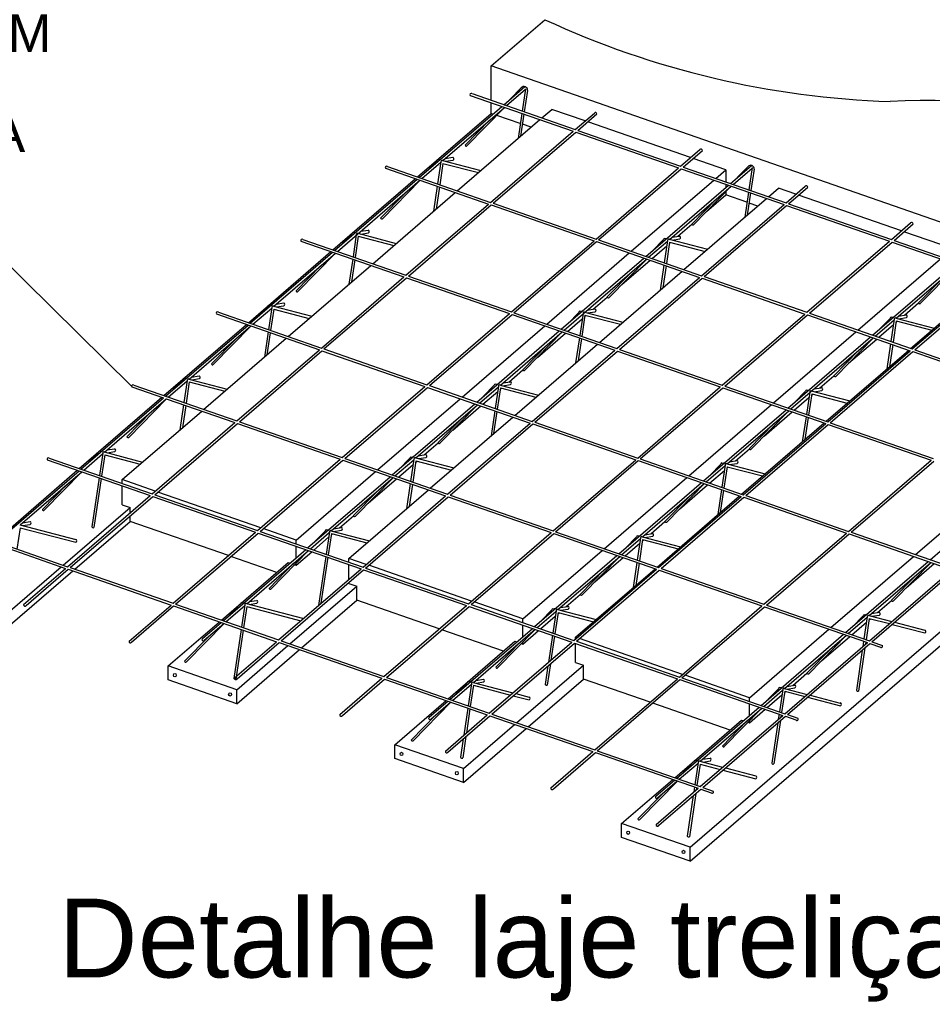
# Model space of a CAD drawing. Header units: millimetres. Extents: x 0 to 84.1, y 0 to 59.4.
# Tile 4 of 8: x 34.5 to 42.7, y 30.6 to 39.4. Entities that reach past the tile are written whole.
import ezdxf

# ---------------------------------------------------------------- set-up
doc = ezdxf.new("R2010")
doc.units = ezdxf.units.MM
doc.header["$MEASUREMENT"] = 0
doc.linetypes.add('NULL', pattern=[0])
doc.layers.add('CONTRAVENTAMENTOS', color=4, linetype='Continuous', lineweight=9)
doc.layers.add('DT-Título', color=3, linetype='Continuous', lineweight=20)
for name, color, linetype in [('Malha POP', 251, 'Continuous'), ('Treliça', 251, 'Continuous'), ('Vinco sapata', 253, 'Continuous')]:
    doc.layers.add(name, color=color, linetype=linetype)
doc.layers.add('Vinco ConcUsi', color=7, linetype='Continuous', true_color=0x8c8c8c)
doc.styles.add('Arial', font='txt')

msp = doc.modelspace()

# ---------------------------------------------------------------- linework, layer by layer
at = {"layer": 'CONTRAVENTAMENTOS'}
msp.add_line((35.4784, 36.1161), (34.0529, 37.5197), dxfattribs=at)
at = {"layer": 'Malha POP'}
for p, q in [((38.5278, 38.7367), (39.4521, 38.4154)), ((38.51, 38.7214), (39.4344, 38.4001)), ((39.1536, 38.5191), (39.2426, 38.5958)), ((39.5411, 38.4921), (39.2426, 38.5958)), ((39.4521, 38.4154), (39.6239, 38.5633)), ((39.4751, 38.4074), (39.6469, 38.5553)), ((38.3961, 37.8663), (39.1359, 38.5039)), ((40.4857, 38.1637), (39.5642, 38.484)), ((38.6942, 37.7627), (39.4344, 38.4001)), ((38.7172, 37.7547), (39.4574, 38.3921)), ((39.4574, 38.3921), (40.3789, 38.0718)), ((39.4751, 38.4074), (40.3966, 38.087)), ((40.3966, 38.087), (40.5684, 38.235)), ((40.4197, 38.079), (40.5915, 38.227)), ((40.8011, 38.0541), (40.5087, 38.1557)), ((37.7526, 38.0686), (38.6764, 37.7474)), ((37.7703, 38.0838), (38.6942, 37.7627)), ((39.6387, 37.4343), (40.3789, 38.0718)), ((39.6618, 37.4263), (40.402, 38.0638)), ((40.402, 38.0638), (41.3235, 37.7435)), ((40.4197, 38.079), (41.3412, 37.7587)), ((40.7121, 37.9774), (40.8011, 38.0541)), ((40.8011, 38.0541), (40.8011, 37.9465)), ((39.9546, 37.3245), (40.6944, 37.9621)), ((37.6386, 37.2135), (38.3784, 37.851)), ((40.8011, 37.925), (40.8011, 37.896)), ((40.8011, 37.8568), (40.8011, 37.8291)), ((41.1844, 37.8132), (41.2734, 37.8899)), ((41.4302, 37.8354), (41.2734, 37.8899)), ((41.3412, 37.7587), (41.513, 37.9066)), ((41.3643, 37.7507), (41.536, 37.8986)), ((38.7172, 37.7547), (39.6387, 37.4343)), ((40.4269, 37.1604), (41.1667, 37.798)), ((40.6283, 37.6802), (40.8011, 37.8291)), ((42.3748, 37.5071), (41.4533, 37.8274)), ((37.9362, 37.11), (38.6764, 37.7474)), ((37.9593, 37.102), (38.6995, 37.7394)), ((38.6995, 37.7394), (39.621, 37.4191)), ((40.5833, 37.106), (41.3235, 37.7435)), ((40.6063, 37.098), (41.3465, 37.7354)), ((41.3465, 37.7354), (42.268, 37.4151)), ((41.3643, 37.7507), (42.2858, 37.4304)), ((42.2858, 37.4304), (42.4575, 37.5783)), ((40.3713, 37.4587), (40.4974, 37.5673)), ((42.3088, 37.4224), (42.4806, 37.5703)), ((42.8319, 37.3482), (42.3979, 37.499)), ((36.9951, 37.4157), (37.9185, 37.0947)), ((37.0128, 37.431), (37.9362, 37.11)), ((38.8808, 36.7817), (39.621, 37.4191)), ((38.9039, 36.7736), (39.6441, 37.4111)), ((39.6441, 37.4111), (40.5656, 37.0908)), ((39.6618, 37.4263), (40.5833, 37.106)), ((40.2957, 37.3935), (40.3075, 37.4037)), ((40.3298, 37.4229), (40.3355, 37.4278)), ((41.5279, 36.7777), (42.268, 37.4151)), ((41.5509, 36.7697), (42.2911, 37.4071)), ((42.2911, 37.4071), (43.2126, 37.0868)), ((42.3088, 37.4224), (43.2303, 37.102)), ((40.1406, 37.2599), (40.2727, 37.3737)), ((39.1971, 36.6717), (39.9369, 37.3093)), ((39.8708, 37.0273), (40.1229, 37.2446)), ((41.9854, 36.6186), (42.7252, 37.2562)), ((36.8811, 36.5606), (37.6209, 37.1982)), ((39.6694, 36.5075), (40.4092, 37.1451)), ((37.1783, 36.4573), (37.9185, 37.0947)), ((37.2014, 36.4493), (37.9416, 37.0867)), ((37.9416, 37.0867), (38.8631, 36.7664)), ((37.9593, 37.102), (38.8808, 36.7817)), ((39.8254, 36.4533), (40.5656, 37.0908)), ((39.8484, 36.4453), (40.5886, 37.0827)), ((40.5886, 37.0827), (41.5101, 36.7624)), ((40.6063, 37.098), (41.5279, 36.7777)), ((42.4577, 36.4545), (43.1975, 37.092)), ((42.4724, 36.4493), (43.2126, 37.0868)), ((42.4955, 36.4413), (43.2357, 37.0788)), ((39.6138, 36.8058), (39.7399, 36.9145)), ((42.4021, 36.7528), (42.5282, 36.8614)), ((36.2376, 36.7629), (37.1606, 36.442)), ((36.2553, 36.7781), (37.1783, 36.4573)), ((38.1229, 36.129), (38.8631, 36.7664)), ((38.1459, 36.1209), (38.8861, 36.7584)), ((38.8861, 36.7584), (39.8077, 36.4381)), ((38.9039, 36.7736), (39.8254, 36.4533)), ((39.3831, 36.607), (39.5152, 36.7209)), ((39.5382, 36.7406), (39.55, 36.7509)), ((39.5723, 36.7701), (39.578, 36.775)), ((40.7699, 36.125), (41.5101, 36.7624)), ((40.793, 36.117), (41.5332, 36.7544)), ((41.5332, 36.7544), (42.4547, 36.4341)), ((41.5509, 36.7697), (42.4724, 36.4493)), ((42.3265, 36.6876), (42.3383, 36.6978)), ((42.3606, 36.717), (42.3663, 36.7219)), ((38.4396, 36.0189), (39.1794, 36.6564)), ((42.1714, 36.554), (42.3035, 36.6678)), ((36.1236, 35.9078), (36.8634, 36.5453)), ((39.1133, 36.3745), (39.3654, 36.5918)), ((41.2279, 35.9658), (41.9677, 36.6034)), ((41.9016, 36.3214), (42.1537, 36.5387)), ((36.4204, 35.8046), (37.1606, 36.442)), ((36.4435, 35.7966), (37.1837, 36.434)), ((37.1837, 36.434), (38.1052, 36.1137)), ((37.2014, 36.4493), (38.1229, 36.129)), ((38.9119, 35.8547), (39.6517, 36.4923)), ((39.0675, 35.8006), (39.8077, 36.4381)), ((39.0905, 35.7926), (39.8307, 36.43)), ((39.8307, 36.43), (40.7522, 36.1097)), ((39.8484, 36.4453), (40.7699, 36.125)), ((41.7002, 35.8016), (42.44, 36.4392)), ((41.7145, 35.7966), (42.4547, 36.4341)), ((42.4955, 36.4413), (43.417, 36.121)), ((41.7375, 35.7886), (42.4777, 36.4261)), ((42.4777, 36.4261), (43.3993, 36.1058)), ((38.8563, 36.153), (38.9824, 36.2617)), ((41.6446, 36.0999), (41.7707, 36.2086)), ((35.4801, 36.11), (35.7643, 36.0112)), ((35.4978, 36.1253), (36.4204, 35.8046)), ((37.365, 35.4763), (38.1052, 36.1137)), ((37.388, 35.4682), (38.1282, 36.1057)), ((38.1282, 36.1057), (39.0497, 35.7854)), ((38.1459, 36.1209), (39.0675, 35.8006)), ((38.7807, 36.0878), (38.7926, 36.098)), ((38.8148, 36.1172), (38.8205, 36.1221)), ((40.012, 35.4723), (40.7522, 36.1097)), ((40.0351, 35.4643), (40.7753, 36.1017)), ((40.7753, 36.1017), (41.6968, 35.7814)), ((40.793, 36.117), (41.7145, 35.7966)), ((35.7892, 36.0026), (36.4027, 35.7893)), ((37.6821, 35.366), (38.4219, 36.0036)), ((38.6257, 35.9542), (38.7577, 36.068)), ((41.414, 35.9011), (41.546, 36.015)), ((41.569, 36.0347), (41.5809, 36.045)), ((41.6031, 36.0641), (41.6088, 36.0691)), ((38.3558, 35.7216), (38.608, 35.9389)), ((40.4704, 35.3129), (41.2102, 35.9505)), ((35.3942, 35.2791), (36.1059, 35.8925)), ((38.1544, 35.2018), (38.8942, 35.8394)), ((41.1441, 35.6686), (41.3962, 35.8859)), ((35.6625, 35.1519), (36.4027, 35.7893)), ((35.6855, 35.1439), (36.4257, 35.7813)), ((36.4257, 35.7813), (37.3473, 35.461)), ((36.4435, 35.7966), (37.365, 35.4763)), ((38.3095, 35.1479), (39.0497, 35.7854)), ((38.3326, 35.1399), (39.0728, 35.7774)), ((39.0728, 35.7774), (39.9943, 35.457)), ((39.0905, 35.7926), (40.012, 35.4723)), ((40.9427, 35.1488), (41.6825, 35.7864)), ((40.9566, 35.144), (41.6968, 35.7814)), ((40.9796, 35.1359), (41.7198, 35.7734)), ((41.7198, 35.7734), (42.6413, 35.4531)), ((41.7375, 35.7886), (42.6591, 35.4683)), ((38.0989, 35.5002), (38.2249, 35.6088)), ((40.8872, 35.4471), (41.0132, 35.5557)), ((34.7403, 35.4724), (35.6625, 35.1519)), ((36.6071, 34.8236), (37.3473, 35.461)), ((37.388, 35.4682), (38.3095, 35.1479)), ((38.0573, 35.4644), (38.063, 35.4693)), ((40.0351, 35.4643), (40.9566, 35.144)), ((34.7226, 35.4572), (35.6448, 35.1366)), ((36.6301, 34.8155), (37.3703, 35.453)), ((37.3703, 35.453), (38.2918, 35.1327)), ((37.8682, 35.3013), (38.0003, 35.4152)), ((38.0232, 35.4349), (38.0351, 35.4452)), ((39.2541, 34.8196), (39.9943, 35.457)), ((39.2771, 34.8116), (40.0173, 35.449)), ((40.0173, 35.449), (40.9389, 35.1287)), ((40.8115, 35.3819), (40.8234, 35.3921)), ((40.8456, 35.4113), (40.8513, 35.4162)), ((41.9011, 34.8156), (42.6413, 35.4531)), ((41.9242, 34.8076), (42.6644, 35.445)), ((36.9527, 34.7373), (37.6644, 35.3507)), ((37.5983, 35.0688), (37.8505, 35.2861)), ((39.7129, 34.6601), (40.4527, 35.2977)), ((40.6565, 35.2483), (40.7886, 35.3621)), ((35.3942, 35.2452), (35.3942, 35.2791)), ((35.6906, 35.1761), (35.3942, 35.2791)), ((35.3942, 35.0541), (35.3942, 35.2237)), ((40.3866, 35.0157), (40.6388, 35.233)), ((42.5012, 34.607), (43.241, 35.2446)), ((34.9046, 34.4992), (35.6448, 35.1366)), ((34.9276, 34.4912), (35.6678, 35.1286)), ((35.6678, 35.1286), (36.5893, 34.8083)), ((35.6855, 35.1439), (36.6071, 34.8236)), ((36.6351, 34.8477), (35.7136, 35.168)), ((37.425, 34.5732), (38.1367, 35.1866)), ((37.5516, 34.4952), (38.2918, 35.1327)), ((37.5747, 34.4872), (38.3149, 35.1247)), ((38.3149, 35.1247), (39.2364, 34.8043)), ((38.3326, 35.1399), (39.2541, 34.8196)), ((40.1852, 34.4959), (40.925, 35.1335)), ((40.1987, 34.4913), (40.9389, 35.1287)), ((40.2217, 34.4832), (40.9619, 35.1207)), ((40.9619, 35.1207), (41.8834, 34.8004)), ((40.9796, 35.1359), (41.9011, 34.8156)), ((35.3942, 35.0541), (35.465, 35.0295)), ((35.465, 34.9818), (35.465, 35.0295)), ((35.465, 34.9045), (35.465, 34.954)), ((37.3414, 34.8473), (37.4674, 34.956)), ((36.3456, 34.5984), (35.465, 34.9045)), ((40.1297, 34.7942), (40.2557, 34.9029)), ((33.9651, 34.8043), (34.8869, 34.4839)), ((33.9828, 34.8196), (34.9046, 34.4992)), ((35.8491, 34.1709), (36.5893, 34.8083)), ((35.8722, 34.1629), (36.6124, 34.8003)), ((36.6124, 34.8003), (37.5339, 34.48)), ((36.6301, 34.8155), (37.5516, 34.4952)), ((36.9527, 34.7373), (36.6582, 34.8397)), ((37.1107, 34.6485), (37.2428, 34.7623)), ((37.2657, 34.7821), (37.2776, 34.7923)), ((37.2998, 34.8115), (37.3056, 34.8164)), ((38.4962, 34.1669), (39.2364, 34.8043)), ((38.5192, 34.1589), (39.2594, 34.7963)), ((39.2594, 34.7963), (40.1809, 34.476)), ((39.2771, 34.8116), (40.1987, 34.4913)), ((40.0881, 34.7584), (40.0939, 34.7634)), ((41.1432, 34.1629), (41.8834, 34.8004)), ((41.1663, 34.1549), (41.9065, 34.7923)), ((41.9065, 34.7923), (42.828, 34.472)), ((41.9242, 34.8076), (42.8457, 34.4873)), ((36.9527, 34.7034), (36.9527, 34.7373)), ((36.9527, 34.5792), (36.9527, 34.682)), ((39.899, 34.5954), (40.0311, 34.7093)), ((40.054, 34.729), (40.0659, 34.7393)), ((36.7785, 34.4479), (36.3686, 34.5904)), ((36.9527, 34.5123), (37.093, 34.6332)), ((38.9835, 34.0314), (39.6952, 34.6448)), ((39.6292, 34.3629), (39.8813, 34.5802)), ((41.7438, 33.9542), (42.4835, 34.5918)), ((34.9276, 34.4912), (35.8491, 34.1709)), ((36.8819, 34.537), (36.8974, 34.5316)), ((36.9222, 34.5229), (36.923, 34.5226)), ((36.9396, 34.5169), (36.9527, 34.5123)), ((36.9527, 34.5123), (36.9527, 34.5303)), ((37.425, 34.5392), (37.425, 34.5732)), ((37.5797, 34.5194), (37.425, 34.5732)), ((37.425, 34.3862), (37.425, 34.5178)), ((38.5242, 34.1911), (37.6027, 34.5114)), ((42.4174, 34.3098), (42.6696, 34.5271)), ((34.5107, 34.16), (34.8869, 34.4839)), ((34.5337, 34.152), (34.9099, 34.4759)), ((34.9099, 34.4759), (35.8314, 34.1556)), ((36.7937, 33.8425), (37.5339, 34.48)), ((36.8167, 33.8345), (37.5569, 34.472)), ((37.5569, 34.472), (38.4785, 34.1516)), ((37.5747, 34.4872), (38.4962, 34.1669)), ((39.4407, 33.8386), (40.1809, 34.476)), ((39.4558, 33.8672), (40.1675, 34.4807)), ((39.4638, 33.8305), (40.204, 34.468)), ((40.204, 34.468), (41.1255, 34.1477)), ((40.2217, 34.4832), (41.1432, 34.1629)), ((42.0878, 33.8346), (42.828, 34.472)), ((42.1108, 33.8266), (42.851, 34.464)), ((37.425, 34.3482), (37.425, 34.3583)), ((37.425, 34.3482), (37.4958, 34.3235)), ((37.4958, 34.1985), (37.4958, 34.3235)), ((39.3722, 34.1414), (39.4982, 34.25)), ((35.4553, 33.8317), (35.8314, 34.1556)), ((35.4783, 33.8236), (35.8545, 34.1476)), ((35.8545, 34.1476), (36.776, 33.8273)), ((35.8722, 34.1629), (36.7937, 33.8425)), ((38.2347, 33.9417), (37.4958, 34.1985)), ((37.7383, 33.5142), (38.4785, 34.1516)), ((37.7613, 33.5062), (38.5015, 34.1436)), ((38.5015, 34.1436), (39.423, 33.8233)), ((38.5192, 34.1589), (39.4407, 33.8386)), ((38.9835, 34.0314), (38.5473, 34.183)), ((40.3853, 33.5102), (41.1255, 34.1477)), ((40.4083, 33.5022), (41.1485, 34.1397)), ((41.1485, 34.1397), (42.0701, 33.8193)), ((41.1663, 34.1549), (42.0878, 33.8346)), ((42.1605, 34.0883), (42.2865, 34.197)), ((39.1415, 33.9426), (39.2736, 34.0564)), ((39.2965, 34.0762), (39.3084, 34.0864)), ((39.3306, 34.1056), (39.3364, 34.1105)), ((42.1189, 34.0525), (42.1247, 34.0575)), ((38.9835, 33.9975), (38.9835, 34.0314)), ((38.9835, 33.8733), (38.9835, 33.9761)), ((41.9298, 33.8895), (42.0619, 34.0033)), ((42.0848, 34.0231), (42.0967, 34.0333)), ((38.8093, 33.742), (38.2577, 33.9337)), ((38.9835, 33.8064), (39.1238, 33.9273)), ((41.0143, 33.3255), (41.726, 33.9389)), ((41.66, 33.657), (41.9121, 33.8742)), ((36.3998, 33.5033), (36.776, 33.8273)), ((36.4229, 33.4953), (36.799, 33.8193)), ((36.799, 33.8193), (37.7205, 33.4989)), ((36.8167, 33.8345), (37.7383, 33.5142)), ((38.6828, 33.1859), (39.423, 33.8233)), ((38.7059, 33.1779), (39.4461, 33.8153)), ((38.9127, 33.831), (38.9282, 33.8256)), ((38.953, 33.817), (38.9538, 33.8167)), ((38.9704, 33.811), (38.9835, 33.8064)), ((38.9835, 33.8064), (38.9835, 33.8243)), ((39.4461, 33.8153), (40.3676, 33.495)), ((39.4558, 33.8515), (39.4558, 33.8672)), ((39.4688, 33.8627), (39.4558, 33.8672)), ((39.4558, 33.6422), (39.4558, 33.8119)), ((39.4638, 33.8305), (40.3853, 33.5102)), ((40.4134, 33.5344), (39.4918, 33.8547)), ((41.3299, 33.1819), (42.0701, 33.8193)), ((41.3529, 33.1739), (42.0931, 33.8113)), ((42.0931, 33.8113), (42.1865, 33.7789)), ((42.1108, 33.8266), (42.2042, 33.7941)), ((39.4558, 33.6422), (39.5266, 33.6176)), ((39.5266, 33.4926), (39.5266, 33.6176)), ((41.0143, 33.3255), (40.4364, 33.5264)), ((41.403, 33.4355), (41.529, 33.5441)), ((37.3444, 33.175), (37.7205, 33.4989)), ((37.3674, 33.167), (37.7436, 33.4909)), ((37.7436, 33.4909), (38.6651, 33.1706)), ((37.7613, 33.5062), (38.6828, 33.1859)), ((40.1238, 33.285), (39.5266, 33.4926)), ((39.6274, 32.8575), (40.3676, 33.495)), ((39.6504, 32.8495), (40.3906, 33.487)), ((40.3906, 33.487), (41.3121, 33.1666)), ((40.4083, 33.5022), (41.3299, 33.1819)), ((41.1723, 33.2367), (41.3044, 33.3505)), ((41.3273, 33.3703), (41.3392, 33.3805)), ((41.3615, 33.3997), (41.3672, 33.4046)), ((40.8401, 33.036), (40.1469, 33.277)), ((41.0143, 33.2916), (41.0143, 33.3255)), ((41.0143, 33.1674), (41.0143, 33.2702)), ((38.2889, 32.8467), (38.6651, 33.1706)), ((38.7059, 33.1779), (39.6274, 32.8575)), ((40.5719, 32.5292), (41.3121, 33.1666)), ((41.0143, 33.1005), (41.1546, 33.2214)), ((41.3529, 33.1739), (41.4467, 33.1413)), ((38.312, 32.8386), (38.6881, 33.1626)), ((38.6881, 33.1626), (39.6097, 32.8423)), ((40.595, 32.5212), (41.3352, 33.1586)), ((40.9435, 33.1251), (40.959, 33.1197)), ((40.9838, 33.1111), (40.9846, 33.1108)), ((41.0012, 33.105), (41.0143, 33.1005)), ((41.0143, 33.1005), (41.0143, 33.1184)), ((41.3352, 33.1586), (41.429, 33.126)), ((39.2335, 32.5183), (39.6097, 32.8423)), ((39.2565, 32.5103), (39.6327, 32.8343)), ((39.6327, 32.8343), (40.5542, 32.5139)), ((39.6504, 32.8495), (40.5719, 32.5292)), ((40.1781, 32.19), (40.5542, 32.5139)), ((40.2011, 32.182), (40.5773, 32.5059)), ((40.5773, 32.5059), (40.6715, 32.4732)), ((40.595, 32.5212), (40.6892, 32.4884))]:
    msp.add_line(p, q, dxfattribs=at)
for centre, radius, start, end in [((38.5202, 38.7275), 0.0119, 50.75668, 210.75668), ((39.6339, 38.5551), 0.013, 0.83232, 140.83232), ((40.5785, 38.2268), 0.013, 0.83232, 140.83232), ((37.7628, 38.0746), 0.0119, 50.75668, 210.75668), ((41.523, 37.8984), 0.013, 0.83232, 140.83232), ((42.4676, 37.5701), 0.013, 0.83232, 140.83232), ((37.0053, 37.4218), 0.0119, 50.75668, 210.75668), ((36.2478, 36.7689), 0.0119, 50.75668, 210.75668), ((35.4903, 36.1161), 0.0119, 50.75668, 210.75668), ((34.7328, 35.4633), 0.0119, 50.75668, 210.75668), ((34.5222, 34.156), 0.0122, 160.83232, 340.83232), ((35.4668, 33.8277), 0.0122, 160.83232, 340.83232), ((42.1953, 33.7865), 0.0117, 220.75668, 40.75668), ((36.4113, 33.4993), 0.0122, 160.83232, 340.83232), ((37.3559, 33.171), 0.0122, 160.83232, 340.83232), ((41.4379, 33.1336), 0.0117, 220.75668, 40.75668), ((38.3005, 32.8426), 0.0122, 160.83232, 340.83232), ((39.245, 32.5143), 0.0122, 160.83232, 340.83232), ((40.6804, 32.4808), 0.0117, 220.75668, 40.75668), ((40.1896, 32.186), 0.0122, 160.83232, 340.83232)]:
    msp.add_arc(centre, radius, start, end, dxfattribs=at)
at = {"layer": 'Treliça'}
for p, q in [((38.812, 38.6379), (39.0003, 38.8001)), ((38.8368, 38.6293), (39.0064, 38.7754)), ((38.8732, 38.6906), (38.9688, 38.7883)), ((39.0064, 38.7796), (38.9768, 38.5806)), ((39.0242, 38.7651), (38.9958, 38.574)), ((38.0545, 37.985), (38.7943, 38.6226)), ((38.2661, 38.1374), (38.8191, 38.614)), ((38.4827, 38.2688), (38.8201, 38.6136)), ((38.9738, 38.5602), (38.9404, 38.3354)), ((38.9928, 38.5536), (38.9634, 38.3552)), ((38.4661, 38.2745), (38.686, 38.4992)), ((38.0793, 37.9764), (38.2482, 38.1219)), ((38.1157, 38.0377), (38.2113, 38.1355)), ((38.2489, 38.1268), (38.2193, 37.9277)), ((38.2206, 38.1455), (38.2452, 38.1494)), ((38.2668, 38.1122), (38.2384, 37.9211)), ((38.2629, 38.1382), (38.6072, 38.0482)), ((38.2668, 38.1122), (38.5849, 38.029)), ((38.288, 38.1562), (38.3556, 38.167)), ((38.2894, 38.1313), (38.3582, 38.1422)), ((40.8428, 37.932), (41.0311, 38.0942)), ((40.8676, 37.9233), (41.0372, 38.0695)), ((40.904, 37.9847), (40.9996, 38.0824)), ((41.0372, 38.0737), (41.0076, 37.8747)), ((41.055, 38.0592), (41.0267, 37.868)), ((37.297, 37.3322), (38.0368, 37.9698)), ((37.3218, 37.3236), (38.0616, 37.9611)), ((37.7252, 37.6159), (38.0626, 37.9608)), ((37.7086, 37.6217), (37.9285, 37.8464)), ((38.2163, 37.9074), (38.1829, 37.6826)), ((38.2353, 37.9008), (38.2059, 37.7024)), ((40.0853, 37.2791), (40.8251, 37.9167)), ((40.2969, 37.4315), (40.8499, 37.9081)), ((40.5135, 37.5629), (40.8509, 37.9077)), ((41.0046, 37.8543), (40.9712, 37.6295)), ((41.0236, 37.8477), (40.9942, 37.6493)), ((40.4969, 37.5686), (40.7168, 37.7933)), ((37.4631, 37.4926), (37.4878, 37.4966)), ((37.5305, 37.5034), (37.5982, 37.5142)), ((37.5319, 37.4785), (37.6007, 37.4894)), ((37.3582, 37.3849), (37.4538, 37.4826)), ((37.4914, 37.4739), (37.4619, 37.2749)), ((37.5093, 37.4594), (37.4809, 37.2683)), ((37.5054, 37.4854), (37.8497, 37.3954)), ((37.5093, 37.4594), (37.8274, 37.3762)), ((40.1101, 37.2705), (40.279, 37.416)), ((40.1465, 37.3318), (40.2421, 37.4296)), ((40.2797, 37.4209), (40.2502, 37.2218)), ((40.2514, 37.4396), (40.2761, 37.4435)), ((40.2976, 37.4063), (40.2692, 37.2152)), ((40.2937, 37.4323), (40.638, 37.3423)), ((40.2976, 37.4063), (40.6157, 37.3231)), ((40.3188, 37.4503), (40.3864, 37.4611)), ((40.3202, 37.4254), (40.389, 37.4363)), ((36.5395, 36.6793), (37.2793, 37.3169)), ((36.7512, 36.8317), (37.3041, 37.3083)), ((36.9677, 36.9631), (37.3051, 37.3079)), ((37.4588, 37.2545), (37.4254, 37.0298)), ((37.4778, 37.2479), (37.4484, 37.0495)), ((39.3278, 36.6263), (40.0676, 37.2638)), ((39.3526, 36.6176), (40.0924, 37.2552)), ((39.756, 36.91), (40.0934, 37.2549)), ((36.9511, 36.9688), (37.171, 37.1935)), ((39.7394, 36.9158), (39.9593, 37.1405)), ((40.2471, 37.2014), (40.2137, 36.9767)), ((40.2661, 37.1948), (40.2367, 36.9964)), ((42.1161, 36.5732), (42.8559, 37.2108)), ((42.3277, 36.7256), (42.8807, 37.2022)), ((42.5443, 36.8569), (42.8817, 37.2018)), ((42.5277, 36.8627), (42.7476, 37.0874)), ((36.5643, 36.6707), (36.7332, 36.8163)), ((36.6007, 36.732), (36.6963, 36.8298)), ((36.7339, 36.8211), (36.7044, 36.622)), ((36.7056, 36.8398), (36.7303, 36.8437)), ((36.7518, 36.8066), (36.7234, 36.6154)), ((36.7479, 36.8326), (37.0922, 36.7425)), ((36.7518, 36.8066), (37.0699, 36.7234)), ((36.773, 36.8505), (36.8407, 36.8613)), ((36.7744, 36.8256), (36.8432, 36.8365)), ((39.4939, 36.7867), (39.5186, 36.7906)), ((39.5613, 36.7975), (39.629, 36.8083)), ((39.5627, 36.7726), (39.6315, 36.7835)), ((39.389, 36.679), (39.4846, 36.7767)), ((39.5222, 36.768), (39.4927, 36.569)), ((39.5401, 36.7535), (39.5117, 36.5624)), ((39.5362, 36.7795), (39.8805, 36.6895)), ((39.5401, 36.7535), (39.8582, 36.6703)), ((42.1409, 36.5646), (42.3098, 36.7101)), ((42.1773, 36.6259), (42.2729, 36.7236)), ((42.3105, 36.715), (42.281, 36.5159)), ((42.2822, 36.7336), (42.3069, 36.7376)), ((42.3284, 36.7004), (42.3, 36.5093)), ((42.3245, 36.7264), (42.6688, 36.6364)), ((42.3284, 36.7004), (42.6465, 36.6172)), ((42.3496, 36.7444), (42.4173, 36.7552)), ((42.351, 36.7195), (42.4198, 36.7304)), ((35.7821, 36.0265), (36.5218, 36.6641)), ((35.9937, 36.1789), (36.5466, 36.6554)), ((36.2102, 36.3102), (36.5476, 36.6551)), ((38.5704, 35.9734), (39.3101, 36.611)), ((36.1937, 36.316), (36.4135, 36.5407)), ((36.7013, 36.6017), (36.668, 36.3769)), ((36.7204, 36.5951), (36.6909, 36.3967)), ((38.782, 36.1258), (39.3349, 36.6024)), ((38.9985, 36.2572), (39.3359, 36.602)), ((39.4896, 36.5486), (39.4563, 36.3238)), ((39.5087, 36.542), (39.4792, 36.3436)), ((41.3586, 35.9203), (42.0984, 36.5579)), ((41.3835, 35.9117), (42.1232, 36.5493)), ((41.7868, 36.2041), (42.1242, 36.549)), ((38.9819, 36.2629), (39.2018, 36.4876)), ((41.7702, 36.2099), (41.9901, 36.4346)), ((42.2779, 36.4955), (42.2445, 36.2708)), ((42.297, 36.4889), (42.2675, 36.2905)), ((35.8432, 36.0792), (35.9388, 36.1769)), ((35.9765, 36.1683), (35.9469, 35.9692)), ((35.9481, 36.1869), (35.9728, 36.1909)), ((35.9905, 36.1797), (36.3347, 36.0897)), ((36.0155, 36.1977), (36.0832, 36.2085)), ((36.0169, 36.1728), (36.0857, 36.1837)), ((35.8069, 36.0179), (35.9757, 36.1634)), ((35.9943, 36.1537), (35.9659, 35.9626)), ((35.9943, 36.1537), (36.3125, 36.0705)), ((38.5952, 35.9648), (38.764, 36.1103)), ((38.6315, 36.0261), (38.7271, 36.1239)), ((38.7647, 36.1152), (38.7352, 35.9161)), ((38.7364, 36.1339), (38.7611, 36.1378)), ((38.7826, 36.1006), (38.7542, 35.9095)), ((38.7788, 36.1266), (39.123, 36.0366)), ((38.7826, 36.1006), (39.1007, 36.0174)), ((38.8038, 36.1446), (38.8715, 36.1554)), ((38.8052, 36.1197), (38.874, 36.1306)), ((41.5247, 36.0808), (41.5494, 36.0847)), ((41.5921, 36.0915), (41.6598, 36.1023)), ((41.5935, 36.0666), (41.6623, 36.0775)), ((35.0246, 35.3736), (35.7643, 36.0112)), ((35.2362, 35.526), (35.7892, 36.0026)), ((35.4528, 35.6574), (35.7902, 36.0022)), ((41.4198, 35.9731), (41.5154, 36.0708)), ((41.553, 36.0621), (41.5235, 35.863)), ((41.5709, 36.0476), (41.5425, 35.8564)), ((41.5671, 36.0736), (41.9113, 35.9835)), ((41.5709, 36.0476), (41.889, 35.9644)), ((35.9439, 35.9488), (35.9105, 35.7241)), ((35.9629, 35.9422), (35.9334, 35.7438)), ((37.8129, 35.3206), (38.5526, 35.9582)), ((38.0245, 35.473), (38.5774, 35.9495)), ((38.241, 35.6043), (38.5785, 35.9492)), ((40.6012, 35.2675), (41.3409, 35.9051)), ((35.4362, 35.6632), (35.656, 35.8878)), ((38.2245, 35.6101), (38.4443, 35.8348)), ((38.7322, 35.8958), (38.6988, 35.671)), ((38.7512, 35.8891), (38.7217, 35.6908)), ((40.8128, 35.4199), (41.3657, 35.8965)), ((41.0293, 35.5512), (41.3668, 35.8961)), ((41.5204, 35.8427), (41.4871, 35.6179)), ((41.5395, 35.8361), (41.51, 35.6377)), ((41.0128, 35.557), (41.2326, 35.7817)), ((35.258, 35.5448), (35.3257, 35.5556)), ((35.0494, 35.365), (35.2182, 35.5106)), ((35.0494, 35.365), (35.2182, 35.5106)), ((35.0857, 35.4264), (35.1814, 35.5241)), ((35.219, 35.5154), (35.1894, 35.3163)), ((35.1907, 35.5341), (35.2153, 35.538)), ((35.2368, 35.5009), (35.2084, 35.3097)), ((35.233, 35.5269), (35.5772, 35.4368)), ((35.2368, 35.5009), (35.555, 35.4177)), ((35.2595, 35.5199), (35.3282, 35.5308)), ((37.874, 35.3733), (37.9696, 35.471)), ((38.0073, 35.4623), (37.9777, 35.2633)), ((37.9789, 35.481), (38.0036, 35.4849)), ((38.0213, 35.4738), (38.3655, 35.3838)), ((38.0463, 35.4918), (38.114, 35.5026)), ((38.0478, 35.4669), (38.1165, 35.4778)), ((37.8377, 35.3119), (38.0065, 35.4575)), ((38.0251, 35.4478), (37.9967, 35.2567)), ((38.0251, 35.4478), (38.3433, 35.3646)), ((40.626, 35.2589), (40.7948, 35.4044)), ((40.6623, 35.3202), (40.7579, 35.4179)), ((40.7956, 35.4093), (40.766, 35.2102)), ((40.7672, 35.4279), (40.7919, 35.4319)), ((40.8134, 35.3947), (40.785, 35.2036)), ((40.8096, 35.4207), (41.1538, 35.3307)), ((40.8134, 35.3947), (41.1316, 35.3115)), ((40.8346, 35.4387), (40.9023, 35.4495)), ((40.836, 35.4138), (40.9048, 35.4247)), ((34.2671, 34.7208), (35.0069, 35.3584)), ((34.4787, 34.8732), (35.0317, 35.3498)), ((34.6953, 35.0045), (35.0327, 35.3494)), ((34.8562, 35.1985), (35.0317, 35.3498)), ((35.1864, 35.296), (35.1211, 34.8565)), ((35.2054, 35.2894), (35.1401, 34.8499)), ((37.0554, 34.6677), (37.7952, 35.3053)), ((37.267, 34.8201), (37.82, 35.2967)), ((37.4836, 34.9515), (37.821, 35.2963)), ((34.6787, 35.0103), (34.8985, 35.235)), ((37.9747, 35.2429), (37.9413, 35.0181)), ((37.9937, 35.2363), (37.9642, 35.0379)), ((39.8437, 34.6147), (40.5834, 35.2522)), ((40.0553, 34.767), (40.6083, 35.2436)), ((40.2719, 34.8984), (40.6093, 35.2433)), ((42.632, 34.5616), (43.3717, 35.1992)), ((37.467, 34.9572), (37.6868, 35.1819)), ((40.2553, 34.9042), (40.4751, 35.1289)), ((40.763, 35.1898), (40.7296, 34.9651)), ((40.782, 35.1832), (40.7525, 34.9848)), ((34.4793, 34.848), (34.4509, 34.6569)), ((34.4755, 34.874), (34.9772, 34.7428)), ((34.4793, 34.848), (34.9785, 34.7175)), ((34.5005, 34.892), (34.5682, 34.9028)), ((34.502, 34.8671), (34.5707, 34.878)), ((37.2888, 34.8389), (37.3565, 34.8497)), ((37.0802, 34.6591), (37.2491, 34.8046)), ((37.0802, 34.6591), (37.2491, 34.8046)), ((37.1165, 34.7204), (37.2122, 34.8182)), ((37.2498, 34.8095), (37.2202, 34.6104)), ((37.2215, 34.8282), (37.2461, 34.8321)), ((37.2676, 34.7949), (37.2392, 34.6038)), ((37.2638, 34.8209), (37.608, 34.7309)), ((37.2676, 34.7949), (37.5858, 34.7117)), ((37.2903, 34.814), (37.359, 34.8249)), ((39.9048, 34.6674), (40.0005, 34.7651)), ((40.0381, 34.7564), (40.0085, 34.5574)), ((40.0098, 34.7751), (40.0344, 34.779)), ((40.0521, 34.7679), (40.3963, 34.6779)), ((40.0771, 34.7859), (40.1448, 34.7967)), ((40.0786, 34.7609), (40.1473, 34.7719)), ((39.8685, 34.606), (40.0373, 34.7516)), ((40.0559, 34.7419), (40.0275, 34.5507)), ((40.0559, 34.7419), (40.3741, 34.6587)), ((36.2979, 34.0149), (37.0377, 34.6525)), ((36.5095, 34.1673), (37.0625, 34.6438)), ((36.7261, 34.2986), (37.0635, 34.6435)), ((36.887, 34.4926), (37.0625, 34.6438)), ((37.2172, 34.5901), (37.1519, 34.1506)), ((37.2362, 34.5834), (37.1749, 34.1708)), ((39.0862, 33.9618), (39.826, 34.5994)), ((39.2978, 34.1142), (39.8508, 34.5908)), ((39.5144, 34.2455), (39.8518, 34.5904)), ((36.7095, 34.3044), (36.9293, 34.5291)), ((40.0055, 34.537), (39.9721, 34.3122)), ((40.0245, 34.5304), (39.995, 34.332)), ((41.8745, 33.9087), (42.6143, 34.5463)), ((42.0861, 34.0611), (42.6391, 34.5377)), ((42.3027, 34.1925), (42.6401, 34.5373)), ((39.4978, 34.2513), (39.7176, 34.476)), ((42.2861, 34.1982), (42.5059, 34.4229)), ((36.3227, 34.0063), (36.4916, 34.1518)), ((36.3591, 34.0676), (36.4547, 34.1653)), ((36.4923, 34.1566), (36.4627, 33.9576)), ((36.464, 34.1753), (36.4886, 34.1793)), ((36.5101, 34.1421), (36.4817, 33.951)), ((36.5063, 34.1681), (37.008, 34.0369)), ((36.5101, 34.1421), (36.9945, 34.0154)), ((36.5313, 34.1861), (36.599, 34.1969)), ((36.5328, 34.1612), (36.6015, 34.1721)), ((39.3196, 34.133), (39.3873, 34.1438)), ((39.111, 33.9532), (39.2799, 34.0987)), ((39.111, 33.9532), (39.2799, 34.0987)), ((39.1474, 34.0145), (39.243, 34.1122)), ((39.2806, 34.1036), (39.251, 33.9045)), ((39.2523, 34.1223), (39.2769, 34.1262)), ((39.2984, 34.089), (39.27, 33.8979)), ((39.2946, 34.115), (39.6388, 34.025)), ((39.2984, 34.089), (39.6166, 34.0058)), ((39.3211, 34.1081), (39.3898, 34.119)), ((41.9356, 33.9614), (42.0313, 34.0592)), ((42.0689, 34.0505), (42.0393, 33.8514)), ((42.0406, 34.0692), (42.0652, 34.0731)), ((42.0829, 34.062), (42.2892, 34.008)), ((42.1079, 34.0799), (42.1756, 34.0907)), ((42.1094, 34.055), (42.1781, 34.0659)), ((35.9686, 33.6458), (36.306, 33.9906)), ((36.1135, 33.856), (36.2802, 33.9996)), ((36.1295, 33.8398), (36.305, 33.991)), ((41.8993, 33.9001), (42.0682, 34.0457)), ((42.0867, 34.036), (42.0583, 33.8448)), ((42.0867, 34.036), (42.2669, 33.9888)), ((42.2917, 33.9823), (42.5859, 33.9054)), ((42.314, 34.0015), (42.5846, 33.9308)), ((35.952, 33.6515), (36.1718, 33.8762)), ((36.4597, 33.9372), (36.3944, 33.4978)), ((36.4787, 33.9306), (36.4134, 33.4911)), ((38.3287, 33.309), (39.0685, 33.9465)), ((38.5403, 33.4613), (39.0933, 33.9379)), ((38.7569, 33.5927), (39.0943, 33.9376)), ((38.9178, 33.7867), (39.0933, 33.9379)), ((39.248, 33.8841), (39.2119, 33.6415)), ((39.267, 33.8775), (39.2349, 33.6613)), ((41.117, 33.2559), (41.8568, 33.8935)), ((41.3286, 33.4083), (41.8816, 33.8848)), ((41.5452, 33.5396), (41.8826, 33.8845)), ((38.7403, 33.5985), (38.9601, 33.8232)), ((42.0363, 33.8311), (42.0293, 33.7842)), ((42.0553, 33.8245), (42.0523, 33.804)), ((41.5286, 33.5454), (41.7484, 33.7701)), ((42.0246, 33.7523), (41.971, 33.3916)), ((42.0475, 33.7721), (41.99, 33.385)), ((39.2072, 33.6096), (39.1827, 33.4447)), ((39.2301, 33.6293), (39.2017, 33.4381)), ((38.3535, 33.3003), (38.5224, 33.4459)), ((38.3899, 33.3617), (38.4855, 33.4594)), ((38.5231, 33.4507), (38.4935, 33.2517)), ((38.4948, 33.4694), (38.5194, 33.4733)), ((38.5409, 33.4362), (38.5125, 33.2451)), ((38.5371, 33.4622), (38.895, 33.3686)), ((38.5409, 33.4362), (38.8727, 33.3494)), ((38.5621, 33.4802), (38.6298, 33.491)), ((38.5636, 33.4553), (38.6323, 33.4662)), ((41.3504, 33.4271), (41.4181, 33.4379)), ((38.8976, 33.3429), (39.0401, 33.3056)), ((38.9198, 33.3621), (39.0388, 33.331)), ((41.1418, 33.2473), (41.3107, 33.3928)), ((41.1418, 33.2473), (41.3107, 33.3928)), ((41.1782, 33.3086), (41.2738, 33.4063)), ((41.3114, 33.3977), (41.2818, 33.1986)), ((41.2831, 33.4163), (41.3077, 33.4203)), ((41.3292, 33.3831), (41.3008, 33.192)), ((41.3254, 33.4091), (41.5312, 33.3553)), ((41.3292, 33.3831), (41.5089, 33.3361)), ((41.3519, 33.4022), (41.4206, 33.4131)), ((41.556, 33.3488), (41.8271, 33.2779)), ((37.9994, 32.9399), (38.3368, 33.2847)), ((38.1444, 33.1501), (38.311, 33.2937)), ((38.1603, 33.1339), (38.3358, 33.2851)), ((41.5338, 33.3296), (41.8284, 33.2526)), ((37.9828, 32.9456), (38.2033, 33.1716)), ((38.4905, 33.2313), (38.4545, 32.9893)), ((38.5095, 33.2247), (38.4775, 33.009)), ((40.3595, 32.603), (41.0993, 33.2406)), ((40.5711, 32.7554), (41.1241, 33.232)), ((40.7877, 32.8868), (41.1251, 33.2316)), ((40.9486, 33.0808), (41.1241, 33.232)), ((41.2788, 33.1782), (41.2719, 33.132)), ((41.2978, 33.1716), (41.2949, 33.1517)), ((40.7711, 32.8926), (40.9909, 33.1172)), ((41.2672, 33.1001), (41.2135, 32.7388)), ((41.2901, 33.1198), (41.2325, 32.7322)), ((38.4498, 32.9573), (38.4252, 32.7918)), ((38.4727, 32.9771), (38.4442, 32.7852)), ((40.3843, 32.5944), (40.5532, 32.74)), ((40.4207, 32.6558), (40.5163, 32.7535)), ((40.5539, 32.7448), (40.5243, 32.5457)), ((40.5256, 32.7635), (40.5502, 32.7674)), ((40.5717, 32.7303), (40.5434, 32.5391)), ((40.5679, 32.7563), (40.7733, 32.7026)), ((40.5717, 32.7303), (40.751, 32.6834)), ((40.593, 32.7742), (40.6606, 32.785)), ((40.5944, 32.7493), (40.6632, 32.7602)), ((40.7758, 32.6769), (41.0709, 32.5997)), ((40.7981, 32.6961), (41.0696, 32.6251)), ((40.0302, 32.2339), (40.3676, 32.5788)), ((40.1752, 32.4442), (40.3418, 32.5878)), ((40.1911, 32.4279), (40.3666, 32.5792)), ((40.0136, 32.2397), (40.2335, 32.4644)), ((40.5327, 32.4676), (40.475, 32.0793)), ((40.5213, 32.5254), (40.5145, 32.4797)), ((40.5403, 32.5188), (40.5375, 32.4995)), ((40.5098, 32.4478), (40.456, 32.0859))]:
    msp.add_line(p, q, dxfattribs=at)
for centre, radius, start, end in [((38.9937, 38.7699), 0.0309, 351.04172, 143.50916), ((38.4764, 38.2775), 0.0108, 196.10633, 305.55832), ((38.3521, 38.1541), 0.0134, 297.1468, 74.48292), ((41.0245, 38.064), 0.0309, 351.04172, 143.50916), ((37.719, 37.6247), 0.0108, 196.10633, 305.55832), ((37.5946, 37.5013), 0.0134, 297.1468, 74.48292), ((40.5073, 37.5716), 0.0108, 196.10633, 305.55832), ((40.3829, 37.4482), 0.0134, 297.1468, 74.48292), ((36.9615, 36.9718), 0.0108, 196.10633, 305.55832), ((39.7498, 36.9188), 0.0108, 196.10633, 305.55832), ((36.8371, 36.8484), 0.0134, 297.1468, 74.48292), ((39.6254, 36.7954), 0.0134, 297.1468, 74.48292), ((42.5381, 36.8657), 0.0108, 196.10633, 305.55832), ((42.4137, 36.7423), 0.0134, 297.1468, 74.48292), ((36.204, 36.319), 0.0108, 196.10633, 305.55832), ((38.9923, 36.2659), 0.0108, 196.10633, 305.55832), ((36.0796, 36.1956), 0.0134, 297.1468, 74.48292), ((41.7806, 36.2128), 0.0108, 196.10633, 305.55832), ((38.8679, 36.1425), 0.0134, 297.1468, 74.48292), ((41.6562, 36.0895), 0.0134, 297.1468, 74.48292), ((35.4465, 35.6661), 0.0108, 196.10633, 305.55832), ((35.3221, 35.5428), 0.0134, 297.1468, 74.48292), ((38.2348, 35.6131), 0.0108, 196.10633, 305.55832), ((41.0231, 35.56), 0.0108, 196.10633, 305.55832), ((38.1104, 35.4897), 0.0134, 297.1468, 74.48292), ((40.8987, 35.4366), 0.0134, 297.1468, 74.48292), ((34.689, 35.0133), 0.0108, 196.10633, 305.55832), ((37.4773, 34.9602), 0.0108, 196.10633, 305.55832), ((34.5646, 34.8899), 0.0134, 297.1468, 74.48292), ((35.1335, 34.8614), 0.0133, 201.65443, 300.01022), ((37.3529, 34.8368), 0.0134, 297.1468, 74.48292), ((40.2656, 34.9071), 0.0108, 196.10633, 305.55832), ((40.1412, 34.7838), 0.0134, 297.1468, 74.48292), ((34.9736, 34.7299), 0.0134, 291.4754, 74.48292), ((36.7198, 34.3074), 0.0108, 196.10633, 305.55832), ((39.5081, 34.2543), 0.0108, 196.10633, 305.55832), ((36.5954, 34.184), 0.0134, 297.1468, 74.48292), ((39.3837, 34.1309), 0.0134, 297.1468, 74.48292), ((42.2964, 34.2012), 0.0108, 196.10633, 305.55832), ((42.172, 34.0778), 0.0134, 297.1468, 74.48292), ((37.0044, 34.024), 0.0134, 40.69501, 74.48292), ((42.581, 33.9179), 0.0134, 291.4754, 74.48292), ((36.1201, 33.8465), 0.0116, 124.71741, 324.42865), ((35.9623, 33.6545), 0.0108, 196.10633, 305.55832), ((38.7506, 33.6015), 0.0108, 196.10633, 305.55832), ((41.5389, 33.5484), 0.0108, 196.10633, 305.55832), ((36.4068, 33.5027), 0.0133, 201.65443, 300.01022), ((38.6262, 33.4781), 0.0134, 297.1468, 74.48292), ((39.1951, 33.4496), 0.0133, 201.65443, 300.01022), ((41.4145, 33.425), 0.0134, 297.1468, 74.48292), ((41.9834, 33.3965), 0.0133, 201.65443, 300.01022), ((39.0352, 33.3181), 0.0134, 291.4754, 74.48292), ((41.8235, 33.265), 0.0134, 291.4754, 74.48292), ((38.1512, 33.1405), 0.0119, 119.45622, 332.90777), ((37.9931, 32.9486), 0.0108, 196.10633, 305.55832), ((40.7814, 32.8955), 0.0108, 196.10633, 305.55832), ((38.4376, 32.7967), 0.0133, 201.65443, 300.01022), ((40.6571, 32.7722), 0.0134, 297.1468, 74.48292), ((41.2259, 32.7437), 0.0133, 201.65443, 300.01022), ((41.066, 32.6122), 0.0134, 291.4754, 74.48292), ((40.1817, 32.4347), 0.0116, 124.71741, 324.42865), ((40.0239, 32.2427), 0.0108, 196.10633, 305.55832), ((40.4684, 32.0908), 0.0133, 201.65443, 300.01022)]:
    msp.add_arc(centre, radius, start, end, dxfattribs=at)
for centre, start_param, end_param in [((38.2211, 38.133), 0.05003, 1.370856), ((38.2589, 38.1268), 5.870733, 7.853981), ((37.4636, 37.4801), 0.05003, 1.370856), ((37.5014, 37.4739), 5.870733, 7.853981), ((40.2519, 37.4271), 0.05003, 1.370856), ((40.2897, 37.4209), 5.870733, 7.853981), ((36.7061, 36.8273), 0.05003, 1.370856), ((36.7439, 36.8211), 5.870733, 7.853981), ((39.4944, 36.7742), 0.05003, 1.370856), ((39.5322, 36.768), 5.870733, 7.853981), ((42.2827, 36.7212), 0.05003, 1.370856), ((42.3205, 36.715), 5.870733, 7.853981), ((35.9486, 36.1744), 0.05003, 1.370856), ((35.9865, 36.1683), 5.870733, 7.853981), ((38.7369, 36.1214), 0.05003, 1.370856), ((38.7747, 36.1152), 5.870733, 7.853981), ((41.5252, 36.0683), 0.05003, 1.370856), ((41.563, 36.0621), 5.870733, 7.853981), ((35.1912, 35.5216), 0.05003, 1.370856), ((35.229, 35.5154), 5.870733, 7.853981), ((37.9794, 35.4685), 0.05003, 1.370856), ((38.0173, 35.4623), 5.870733, 7.853981), ((40.7677, 35.4155), 0.05003, 1.370856), ((40.8056, 35.4093), 5.870733, 7.853981), ((37.222, 34.8157), 0.05003, 1.370856), ((37.2598, 34.8095), 5.870733, 7.853981), ((40.0103, 34.7626), 0.05003, 1.370856), ((40.0481, 34.7564), 5.870733, 7.853981), ((36.4645, 34.1628), 0.05003, 1.370856), ((36.5023, 34.1566), 5.870733, 7.853981), ((39.2528, 34.1098), 0.05003, 1.370856), ((39.2906, 34.1036), 5.870733, 7.853981), ((42.0411, 34.0567), 0.05003, 1.370856), ((42.0789, 34.0505), 5.870733, 7.853981), ((38.4953, 33.4569), 0.05003, 1.370856), ((38.5331, 33.4507), 5.870733, 7.853981), ((41.2836, 33.4038), 0.05003, 1.370856), ((41.3214, 33.3977), 5.870733, 7.853981), ((40.5261, 32.751), 0.05003, 1.370856), ((40.5639, 32.7448), 5.870733, 7.853981)]:
    msp.add_ellipse(centre, major_axis=(0, 0.0125), ratio=0.8, start_param=start_param, end_param=end_param, dxfattribs=at)
for centre in [(35.8652, 33.5273), (36.3602, 33.3553), (37.896, 32.8214), (38.391, 32.6493), (39.9268, 32.1155), (40.4218, 31.9434)]:
    msp.add_ellipse(centre, major_axis=(0, 0.015), ratio=0.833333, dxfattribs=at)
at = {"layer": 'Vinco ConcUsi'}
for p, q in [((38.6994, 38.9846), (39.1805, 39.3993)), ((38.6994, 38.677), (38.6994, 38.9846)), ((45.4058, 36.6535), (38.6994, 38.9846)), ((38.6994, 38.5596), (38.6994, 38.6556))]:
    msp.add_line(p, q, dxfattribs=at)
for centre, radius, start, end in [((42.532, 46.65), 7.9878, 245.19244, 268.13955), ((42.5937, 32.7704), 5.9047, 51.54728, 93.11707)]:
    msp.add_arc(centre, radius, start, end, dxfattribs=at)
at = {"layer": 'Vinco sapata'}
for p, q in [((38.039, 37.9904), (38.6994, 38.5596)), ((38.715, 38.5542), (38.6994, 38.5596)), ((38.9603, 38.469), (38.7501, 38.542)), ((39.0565, 38.4355), (38.9793, 38.4624)), ((37.2815, 37.3376), (38.0213, 37.9752)), ((40.9911, 37.7631), (40.8011, 37.8291)), ((41.0873, 37.7296), (41.0101, 37.7564)), ((36.524, 36.6847), (37.2638, 37.3223)), ((35.7665, 36.0319), (36.5063, 36.6695)), ((40.4821, 31.985), (45.4058, 36.2285)), ((40.4821, 31.86), (45.4058, 36.1035)), ((35.009, 35.379), (35.7488, 36.0166)), ((34.2516, 34.7262), (34.9913, 35.3638)), ((34.8655, 34.5128), (35.465, 35.0295)), ((34.9689, 34.4768), (35.465, 34.9045)), ((34.3897, 34.1027), (34.8478, 34.4975)), ((36.2824, 34.0203), (36.8819, 34.537)), ((34.3897, 33.9777), (34.9512, 34.4616)), ((36.8963, 33.8069), (37.4958, 34.3235)), ((36.9997, 33.7709), (37.4958, 34.1985)), ((35.8066, 33.6102), (36.2646, 34.005)), ((36.4205, 33.3968), (36.8786, 33.7916)), ((38.3132, 33.3144), (38.9127, 33.831)), ((36.4205, 33.2718), (36.982, 33.7557)), ((35.8066, 33.4852), (35.8066, 33.6102)), ((36.4205, 33.3968), (35.8066, 33.6102)), ((35.8066, 33.4852), (35.8066, 33.6102)), ((38.9271, 33.1009), (39.5266, 33.6176)), ((36.4205, 33.2718), (35.8066, 33.4852)), ((39.0305, 33.065), (39.5266, 33.4926)), ((36.4205, 33.2718), (36.4205, 33.3968)), ((36.4205, 33.2718), (36.4205, 33.3968)), ((37.8374, 32.9043), (38.2955, 33.2991)), ((38.4513, 32.6909), (38.9094, 33.0857)), ((40.344, 32.6084), (40.9435, 33.1251)), ((38.4513, 32.5659), (39.0128, 33.0498)), ((38.4513, 32.6909), (37.8374, 32.9043)), ((37.8374, 32.7793), (37.8374, 32.9043)), ((38.4513, 32.5659), (37.8374, 32.7793)), ((38.4513, 32.5659), (38.4513, 32.6909)), ((39.8682, 32.1984), (40.3263, 32.5932)), ((39.8682, 32.0734), (39.8682, 32.1984)), ((40.4821, 31.985), (39.8682, 32.1984)), ((40.4821, 31.86), (39.8682, 32.0734)), ((40.4821, 31.86), (40.4821, 31.985)), ((40.4821, 31.86), (40.4821, 31.985))]:
    msp.add_line(p, q, dxfattribs=at)

# ---------------------------------------------------------------- texts
at = {"layer": 'DT-Título', "linetype": 'NULL', "line_spacing_factor": 0.798, "style": 'Arial'}
for s, insert, char_height, width, attachment_point in [('ARMAÇÃO DE RETRAÇÃO EM TODAS AS DE LAJE DESTE PAVTO COM TELA SOLDADA Q92', (28.0171, 37.673), 0.336758, 6.899275, 7), ('Detalhe laje treliçada - EPS', (46.8796, 30.6018), 0.706, 91.39417, 9)]:
    msp.add_mtext(s, dxfattribs=dict(at, insert=insert, char_height=char_height, width=width, attachment_point=attachment_point))

doc.saveas('drawing.dxf')
